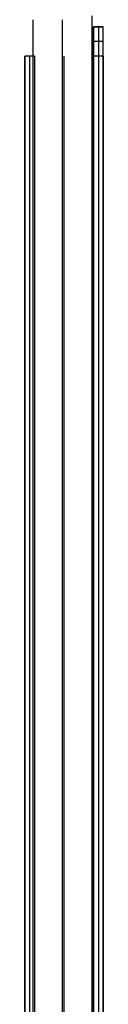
# Model space of a CAD drawing. Header units: millimetres. Extents: x -356 to 356, y -410 to 410.
# Tile 111 of 126: x 118 to 122, y 16 to 67. Entities that reach past the tile are written whole.
import ezdxf

# ---------------------------------------------------------------- set-up
doc = ezdxf.new("R2010")
doc.units = ezdxf.units.MM
doc.header["$MEASUREMENT"] = 0
doc.layers.add('1', color=7, linetype='Continuous')

msp = doc.modelspace()

# ---------------------------------------------------------------- linework, layer by layer
at = {"layer": '1', "color": 252}
for points in [[(121.334, 66.719), (121.338, 66.516)], [(118.338, 66.516), (118.338, -66.563)], [(119.838, 66.516), (119.838, -66.563)], [(119.838, 66.516), (119.838, -66.563)], [(121.338, 66.516), (121.338, -66.563)], [(121.425, 66.153), (121.425, -66.847)], [(121.925, 66.153), (121.425, 66.153)], [(121.925, 66.153), (121.425, 66.153)], [(121.425, 66.153), (121.925, 66.153)], [(121.425, -66.847), (121.425, 66.153)], [(121.675, 66.153), (121.675, -66.847)], [(121.925, -66.847), (121.925, 66.153)], [(121.925, -66.847), (121.925, 66.153)], [(121.925, 65.403), (121.425, 65.403)], [(118.425, 64.653), (117.925, 64.653)], [(117.925, -65.347), (117.925, 64.653)], [(117.925, 64.653), (117.925, -65.347)], [(118.425, 64.653), (117.925, 64.653)], [(117.925, 64.653), (117.925, -65.347)], [(118.175, 64.653), (118.175, -65.347)], [(118.425, 64.653), (118.425, -65.347)], [(118.425, 64.653), (118.425, -65.347)], [(118.425, 64.653), (118.425, -65.347)], [(119.925, 64.653), (119.925, -65.347)], [(119.925, 64.653), (119.925, -65.347)], [(121.425, 64.653), (121.425, -65.347)], [(121.925, 64.653), (121.425, 64.653)], [(121.925, 64.653), (121.925, -65.347)]]:
    msp.add_lwpolyline(points, dxfattribs=at)
at = {"layer": '1', "color": 252, "extrusion": (0, 1, 0)}
for points in [[(-121.338, -480), (-121.337, -479.948), (-121.334, -479.897), (-121.33, -479.845), (-121.323, -479.794), (-121.315, -479.742), (-121.306, -479.692), (-121.294, -479.641), (-121.281, -479.591), (-121.266, -479.541), (-121.249, -479.492), (-121.231, -479.444), (-121.211, -479.396), (-121.189, -479.349), (-121.166, -479.303), (-121.141, -479.257), (-121.115, -479.213), (-121.087, -479.169), (-121.057, -479.127), (-121.026, -479.085), (-120.994, -479.045), (-120.96, -479.005), (-120.925, -478.967), (-120.889, -478.93), (-120.852, -478.895), (-120.813, -478.86), (-120.773, -478.827), (-120.732, -478.796), (-120.69, -478.766), (-120.647, -478.737), (-120.603, -478.71), (-120.558, -478.684), (-120.512, -478.66), (-120.465, -478.638), (-120.418, -478.617), (-120.37, -478.597), (-120.321, -478.58), (-120.272, -478.564), (-120.222, -478.55), (-120.171, -478.538), (-120.121, -478.527), (-120.07, -478.518), (-120.018, -478.511), (-119.967, -478.506), (-119.915, -478.502), (-119.864, -478.5), (-119.812, -478.5), (-119.76, -478.502), (-119.708, -478.506), (-119.657, -478.511), (-119.606, -478.518), (-119.555, -478.527), (-119.504, -478.538), (-119.454, -478.55), (-119.404, -478.564), (-119.354, -478.58), (-119.306, -478.597), (-119.258, -478.617), (-119.21, -478.638), (-119.164, -478.66), (-119.118, -478.684), (-119.073, -478.71), (-119.029, -478.737), (-118.986, -478.766), (-118.943, -478.796), (-118.902, -478.827), (-118.862, -478.86), (-118.824, -478.895), (-118.786, -478.93), (-118.75, -478.967), (-118.715, -479.005), (-118.681, -479.045), (-118.649, -479.085), (-118.618, -479.127), (-118.589, -479.169), (-118.561, -479.213), (-118.534, -479.257), (-118.509, -479.303), (-118.486, -479.349), (-118.465, -479.396), (-118.444, -479.444), (-118.426, -479.492), (-118.409, -479.541), (-118.394, -479.591), (-118.381, -479.641), (-118.37, -479.692), (-118.36, -479.742), (-118.352, -479.794), (-118.346, -479.845), (-118.341, -479.897), (-118.339, -479.948), (-118.338, -480)], [(-118.338, -480), (-118.339, -480.052), (-118.341, -480.103), (-118.346, -480.155), (-118.352, -480.206), (-118.36, -480.258), (-118.37, -480.308), (-118.381, -480.359), (-118.394, -480.409), (-118.409, -480.459), (-118.426, -480.508), (-118.444, -480.556), (-118.465, -480.604), (-118.486, -480.651), (-118.509, -480.697), (-118.534, -480.743), (-118.561, -480.787), (-118.589, -480.831), (-118.618, -480.873), (-118.649, -480.915), (-118.681, -480.955), (-118.715, -480.995), (-118.75, -481.033), (-118.786, -481.07), (-118.824, -481.105), (-118.862, -481.14), (-118.902, -481.173), (-118.943, -481.204), (-118.986, -481.234), (-119.029, -481.263), (-119.073, -481.29), (-119.118, -481.316), (-119.164, -481.34), (-119.21, -481.362), (-119.258, -481.383), (-119.306, -481.403), (-119.354, -481.42), (-119.404, -481.436), (-119.454, -481.45), (-119.504, -481.462), (-119.555, -481.473), (-119.606, -481.482), (-119.657, -481.489), (-119.708, -481.494), (-119.76, -481.498), (-119.812, -481.5), (-119.864, -481.5), (-119.915, -481.498), (-119.967, -481.494), (-120.018, -481.489), (-120.07, -481.482), (-120.121, -481.473), (-120.171, -481.462), (-120.222, -481.45), (-120.272, -481.436), (-120.321, -481.42), (-120.37, -481.403), (-120.418, -481.383), (-120.465, -481.362), (-120.512, -481.34), (-120.558, -481.316), (-120.603, -481.29), (-120.647, -481.263), (-120.69, -481.234), (-120.732, -481.204), (-120.773, -481.173), (-120.813, -481.14), (-120.852, -481.105), (-120.889, -481.07), (-120.925, -481.033), (-120.96, -480.995), (-120.994, -480.955), (-121.026, -480.915), (-121.057, -480.873), (-121.087, -480.831), (-121.115, -480.787), (-121.141, -480.743), (-121.166, -480.697), (-121.189, -480.651), (-121.211, -480.604), (-121.231, -480.556), (-121.249, -480.508), (-121.266, -480.459), (-121.281, -480.409), (-121.294, -480.359), (-121.306, -480.308), (-121.315, -480.258), (-121.323, -480.206), (-121.33, -480.155), (-121.334, -480.103), (-121.337, -480.052), (-121.338, -480)], [(-117.925, -480), (-117.926, -479.956), (-117.927, -479.911), (-117.93, -479.866), (-117.933, -479.82), (-117.938, -479.775), (-117.944, -479.729), (-117.951, -479.682), (-117.959, -479.636), (-117.968, -479.59), (-117.978, -479.543), (-117.99, -479.496), (-118.002, -479.45), (-118.016, -479.403), (-118.032, -479.357), (-118.048, -479.31), (-118.066, -479.264), (-118.085, -479.218), (-118.105, -479.172), (-118.126, -479.127), (-118.149, -479.081), (-118.173, -479.037), (-118.198, -478.992), (-118.224, -478.949), (-118.251, -478.906), (-118.28, -478.863), (-118.31, -478.821), (-118.341, -478.78), (-118.373, -478.739), (-118.406, -478.7), (-118.44, -478.661), (-118.475, -478.623), (-118.511, -478.586), (-118.548, -478.55), (-118.586, -478.515), (-118.625, -478.48), (-118.665, -478.447), (-118.705, -478.415), (-118.746, -478.384), (-118.788, -478.355), (-118.831, -478.326), (-118.874, -478.299), (-118.918, -478.272), (-118.962, -478.247), (-119.007, -478.223), (-119.052, -478.201), (-119.097, -478.179), (-119.143, -478.159), (-119.189, -478.14), (-119.235, -478.123), (-119.282, -478.106), (-119.328, -478.091), (-119.375, -478.077), (-119.422, -478.064), (-119.468, -478.053), (-119.515, -478.043), (-119.561, -478.033), (-119.608, -478.025), (-119.654, -478.018), (-119.7, -478.013), (-119.746, -478.008), (-119.791, -478.005), (-119.836, -478.002), (-119.881, -478), (-119.925, -478), (-119.97, -478), (-120.014, -478.002), (-120.06, -478.005), (-120.105, -478.008), (-120.151, -478.013), (-120.197, -478.018), (-120.243, -478.025), (-120.289, -478.033), (-120.336, -478.043), (-120.382, -478.053), (-120.429, -478.064), (-120.476, -478.077), (-120.522, -478.091), (-120.569, -478.106), (-120.615, -478.123), (-120.661, -478.14), (-120.707, -478.159), (-120.753, -478.179), (-120.799, -478.201), (-120.844, -478.223), (-120.889, -478.247), (-120.933, -478.272), (-120.976, -478.299), (-121.02, -478.326), (-121.062, -478.355), (-121.104, -478.384), (-121.145, -478.415), (-121.186, -478.447), (-121.226, -478.48), (-121.264, -478.515), (-121.302, -478.55), (-121.339, -478.586), (-121.376, -478.623), (-121.411, -478.661), (-121.445, -478.7), (-121.478, -478.739), (-121.51, -478.78), (-121.541, -478.821), (-121.571, -478.863), (-121.599, -478.906), (-121.627, -478.949), (-121.653, -478.992), (-121.678, -479.037), (-121.702, -479.081), (-121.724, -479.127), (-121.746, -479.172), (-121.766, -479.218), (-121.785, -479.264), (-121.802, -479.31), (-121.819, -479.357), (-121.834, -479.403), (-121.848, -479.45), (-121.861, -479.496), (-121.872, -479.543), (-121.883, -479.59), (-121.892, -479.636), (-121.9, -479.682), (-121.907, -479.729), (-121.913, -479.775), (-121.917, -479.82), (-121.921, -479.866), (-121.923, -479.911), (-121.925, -479.956), (-121.925, -480)], [(-121.425, -480), (-121.425, -479.967), (-121.424, -479.933), (-121.422, -479.899), (-121.419, -479.865), (-121.416, -479.831), (-121.411, -479.796), (-121.406, -479.762), (-121.4, -479.727), (-121.393, -479.692), (-121.386, -479.657), (-121.377, -479.622), (-121.367, -479.587), (-121.357, -479.552), (-121.345, -479.517), (-121.333, -479.483), (-121.32, -479.448), (-121.306, -479.413), (-121.291, -479.379), (-121.275, -479.345), (-121.258, -479.311), (-121.24, -479.278), (-121.221, -479.244), (-121.201, -479.212), (-121.181, -479.179), (-121.159, -479.147), (-121.137, -479.116), (-121.114, -479.085), (-121.09, -479.055), (-121.065, -479.025), (-121.039, -478.996), (-121.013, -478.967), (-120.986, -478.939), (-120.958, -478.912), (-120.93, -478.886), (-120.9, -478.86), (-120.871, -478.835), (-120.84, -478.811), (-120.809, -478.788), (-120.778, -478.766), (-120.746, -478.745), (-120.714, -478.724), (-120.681, -478.704), (-120.648, -478.685), (-120.614, -478.668), (-120.58, -478.651), (-120.546, -478.635), (-120.512, -478.619), (-120.477, -478.605), (-120.443, -478.592), (-120.408, -478.58), (-120.373, -478.568), (-120.338, -478.558), (-120.303, -478.548), (-120.268, -478.54), (-120.233, -478.532), (-120.198, -478.525), (-120.163, -478.519), (-120.129, -478.514), (-120.094, -478.51), (-120.06, -478.506), (-120.026, -478.503), (-119.992, -478.501), (-119.959, -478.5), (-119.925, -478.5), (-119.892, -478.5), (-119.858, -478.501), (-119.825, -478.503), (-119.79, -478.506), (-119.756, -478.51), (-119.722, -478.514), (-119.687, -478.519), (-119.652, -478.525), (-119.617, -478.532), (-119.582, -478.54), (-119.548, -478.548), (-119.513, -478.558), (-119.478, -478.568), (-119.443, -478.58), (-119.408, -478.592), (-119.373, -478.605), (-119.339, -478.619), (-119.304, -478.635), (-119.27, -478.651), (-119.236, -478.668), (-119.203, -478.685), (-119.17, -478.704), (-119.137, -478.724), (-119.104, -478.745), (-119.073, -478.766), (-119.041, -478.788), (-119.01, -478.811), (-118.98, -478.835), (-118.95, -478.86), (-118.921, -478.886), (-118.892, -478.912), (-118.865, -478.939), (-118.837, -478.967), (-118.811, -478.996), (-118.786, -479.025), (-118.761, -479.055), (-118.737, -479.085), (-118.714, -479.116), (-118.691, -479.147), (-118.67, -479.179), (-118.649, -479.212), (-118.629, -479.244), (-118.611, -479.278), (-118.593, -479.311), (-118.576, -479.345), (-118.56, -479.379), (-118.545, -479.413), (-118.531, -479.448), (-118.517, -479.483), (-118.505, -479.517), (-118.494, -479.552), (-118.483, -479.587), (-118.474, -479.622), (-118.465, -479.657), (-118.457, -479.692), (-118.45, -479.727), (-118.444, -479.762), (-118.439, -479.796), (-118.435, -479.831), (-118.431, -479.865), (-118.429, -479.899), (-118.427, -479.933), (-118.426, -479.967), (-118.425, -480)]]:
    msp.add_lwpolyline(points, dxfattribs=at)
at = {"layer": '1', "color": 252, "extrusion": (1, 0, 0)}
for points in [[(66.153, -481.5), (66.153, -553.5)], [(66.153, -481.5), (64.653, -480)], [(66.153, -481.5), (66.153, -553.5)], [(64.653, -480), (66.153, -481.5)], [(66.153, -553.5), (66.153, -481.5)], [(66.153, -481.5), (64.653, -480)], [(64.653, -485), (64.653, -480)], [(64.653, -480), (64.653, -485)], [(64.653, -478), (64.653, -478.5)]]:
    msp.add_lwpolyline(points, dxfattribs=at)

doc.saveas('drawing.dxf')
